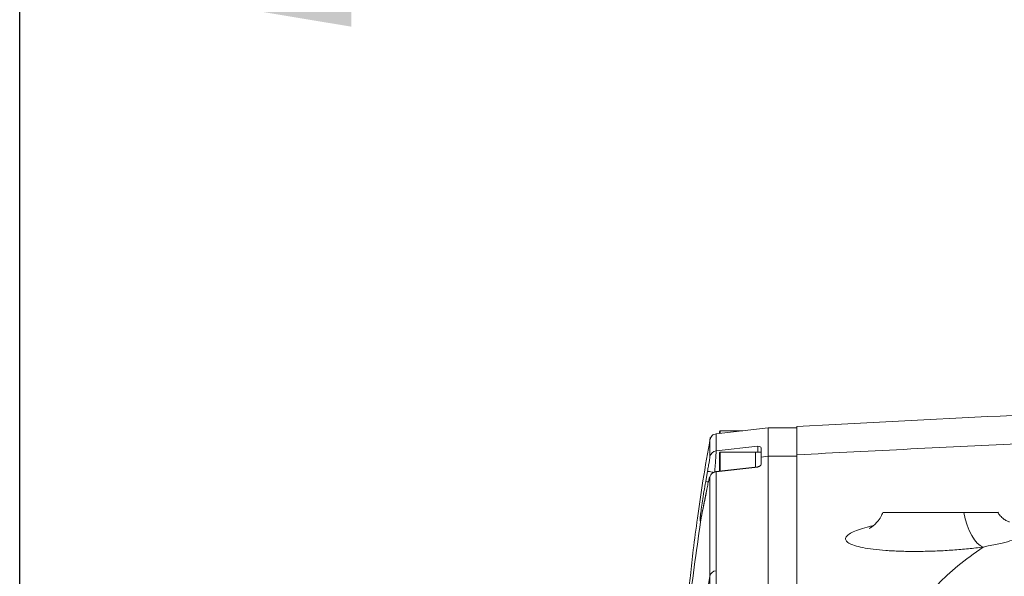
# Model space of a CAD drawing. Header units: millimetres. Extents: x 176 to 9387, y -11044 to -3322.
# Tile 54 of 256: x 1099 to 1237, y -4835 to -4757. Entities that reach past the tile are written whole.
import ezdxf

# ---------------------------------------------------------------- set-up
doc = ezdxf.new("R2010")
doc.units = ezdxf.units.MM
doc.header["$LTSCALE"] = 0.3175
doc.layers.add('1轮廓实线层', color=7, linetype='Continuous', lineweight=18)
doc.layers.add('7标注层', color=4, linetype='Continuous', lineweight=13)
doc.styles.add('标准汉字', font='gbenor.shx', dxfattribs={"bigfont": 'gbcbig.shx'})
doc.dimstyles.new('M1：18.5', dxfattribs={"dimscale": 18.5, "dimtxt": 3.5, "dimasz": 2.5, "dimexe": 2, "dimexo": 0, "dimgap": 1.5, "dimtad": 1, "dimdec": 4, "dimdsep": 46, "dimtxsty": '标准汉字', "dimcen": 5, "dimdle": 5, "dimclrd": 1, "dimclre": 1, "dimclrt": 256, "dimadec": 4, "dimazin": 2, "dimtfac": 1, "dimtdec": 4, "dimtmove": 2, "dimatfit": 3, "dimfxl": 1, "dimfrac": 2, "dimtolj": 1, "dimarcsym": 0})

# ---------------------------------------------------------------- blocks, each defined once
blk = doc.blocks.new('*D28')
at = {"layer": '7标注层', "color": 1, "lineweight": -2, "ltscale": 20, "transparency": 16777216}
for p, q in [((1099.47, -4969.55), (1099.47, -4713.53)), ((1292.85, -4797.72), (1292.85, -4713.53)), ((1145.72, -4750.53), (1246.6, -4750.53))]:
    blk.add_line(p, q, dxfattribs=at)
at = {"layer": '7标注层', "color": 1, "transparency": 16777216}
for points in [[(1145.72, -4742.82), (1145.72, -4758.23), (1099.47, -4750.53)], [(1246.6, -4758.23), (1246.6, -4742.82), (1292.85, -4750.53)]]:
    blk.add_solid(points, dxfattribs=at)
at = {"layer": 'Defpoints', "color": 0, "transparency": 16777216}
for p in [(1292.85, -4750.53), (1292.85, -4797.72), (1099.47, -4969.55)]:
    blk.add_point(p, dxfattribs=at)
at = {"layer": '7标注层', "transparency": 16777216, "insert": (1196.16, -4690.96), "char_height": 64.75, "attachment_point": 5, "style": '标准汉字'}
blk.add_mtext('\\A1;193', dxfattribs=at)

msp = doc.modelspace()

# ---------------------------------------------------------------- linework, layer by layer
at = {"layer": '1轮廓实线层', "ltscale": 20}
for p, q in [((1196.59246, -4814.97545), (1203.85142, -4814.16888)), ((1203.85142, -4814.16888), (1196.60183, -4814.97438)), ((1197.05142, -4814.9255), (1197.05142, -4814.6611)), ((1200.32138, -4814.56108), (1197.15142, -4814.56108)), ((1197.15142, -4814.56108), (1197.15142, -4814.91442)), ((1203.85142, -4814.16648), (1203.85142, -4818.12651)), ((1207.85142, -4814.16888), (1203.85142, -4814.16888)), ((1207.85142, -4813.95335), (1207.85142, -4817.91324)), ((1207.85142, -4814.16578), (1207.85142, -4818.12651)), ((1195.71828, -4815.80157), (1195.71793, -4815.81218)), ((1196.59245, -4814.97545), (1196.59228, -4814.97962)), ((1196.59493, -4814.97521), (1196.59246, -4814.97545)), ((1196.60183, -4814.97438), (1196.59493, -4814.97521)), ((1202.40656, -4816.71889), (1196.58322, -4817.37346)), ((1202.85142, -4818.23523), (1202.85142, -4816.93549)), ((1197.05142, -4820.1545), (1197.05142, -4817.66112)), ((1202.05142, -4817.5611), (1197.15142, -4817.5611)), ((1197.15142, -4817.5611), (1197.15142, -4820.14925)), ((1202.85142, -4817.5611), (1202.05142, -4817.5611)), ((1202.05142, -4819.58361), (1202.05142, -4817.5611)), ((1202.85142, -4819.22848), (1202.85142, -4817.5611)), ((1203.85142, -4818.12651), (1202.85142, -4818.23523)), ((1202.85142, -4819.24052), (1202.85142, -4818.23523)), ((1203.85142, -4818.12651), (1203.85142, -4856.75938)), ((1207.85142, -4818.12651), (1203.85142, -4818.12651)), ((1207.85142, -4817.91324), (1207.85142, -4856.5448)), ((1207.85142, -4818.12651), (1207.85142, -4856.75938)), ((1195.38098, -4820.20409), (1195.12357, -4821.63746)), ((1202.40646, -4819.58504), (1196.55975, -4820.22674)), ((1196.56855, -4820.21875), (1196.57502, -4820.2805)), ((1196.57502, -4820.2805), (1202.40656, -4819.63785)), ((1202.58522, -4819.51697), (1202.39175, -4819.5507)), ((1194.54342, -4826.41919), (1194.53166, -4826.48058)), ((1219.85142, -4825.95332), (1231.11298, -4825.95332)), ((1231.11298, -4825.95332), (1235.85125, -4825.95332)), ((1195.70873, -4837.18521), (1195.70562, -4834.85265))]:
    msp.add_line(p, q, dxfattribs=at)
at = {"layer": '1轮廓实线层', "lineweight": 0, "ltscale": 20}
for points in [[(1195.38098, -4820.20409), (1195.40443, -4820.20838), (1195.46348, -4820.21911), (1195.55595, -4820.23604), (1195.67841, -4820.25845), (1195.82631, -4820.28539), (1195.99416, -4820.31615), (1196.17575, -4820.34929), (1196.26438, -4820.3655)], [(1195.12357, -4821.63746), (1195.14678, -4821.64152), (1195.20572, -4821.65189), (1195.29821, -4821.66822), (1195.42079, -4821.68991), (1195.4985, -4821.70362)], [(1231.11298, -4825.95332), (1231.31416, -4826.85096), (1231.56896, -4827.70045), (1231.87119, -4828.48115), (1232.21351, -4829.17411), (1232.58758, -4829.76241), (1232.98431, -4830.23186), (1233.39405, -4830.57089), (1233.80683, -4830.77128)]]:
    msp.add_lwpolyline(points, dxfattribs=at)
for centre, radius, start, end in [((1197.15142, -4814.66112), 0.1, 90, 180), ((1196.6882, -4818.36355), 0.99564, 96.052313, 168.8055124), ((1197.15142, -4817.66116), 0.1, 90, 180), ((1196.66114, -4821.25894), 0.97648, 126.1325516, 168.188073), ((1196.68295, -4821.28559), 1.01086, 96.1292765, 126.2405852), ((1196.67838, -4835.05776), 0.99415, 95.9468895, 168.0929614)]:
    msp.add_arc(centre, radius, start, end, dxfattribs=at)
at = {"layer": '1轮廓实线层', "ltscale": 20}
for points, knots in [([(1377.85142, -4813.95466), (1368.40791, -4813.45469), (1349.52587, -4812.45502), (1321.19473, -4811.28837), (1292.85142, -4810.78801), (1264.50812, -4811.28837), (1236.17697, -4812.45502), (1217.29494, -4813.45469), (1207.85142, -4813.95466)], [0, 0, 0, 0, 28.372143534, 56.729266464, 85.06809783, 113.406929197, 141.764052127, 170.13619566, 170.13619566, 170.13619566, 170.13619566]), ([(1195.76805, -4815.52179), (1195.41823, -4817.52586), (1194.76569, -4821.26405), (1193.99899, -4826.48647), (1193.42507, -4830.89341), (1193.01251, -4834.4787), (1192.70911, -4837.41052), (1192.47681, -4839.88217), (1192.2867, -4842.10392), (1192.11443, -4844.31395), (1191.9591, -4846.53398), (1191.80997, -4848.95273), (1191.67514, -4851.48841), (1191.54599, -4854.47272), (1191.43331, -4857.92818), (1191.39422, -4860.33815), (1191.37302, -4861.64505)], [0, 0, 0, 0, 5.47317588, 10.209099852, 14.198198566, 17.429851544, 19.929940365, 22.138136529, 24.187926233, 26.079488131, 28.35651385, 30.55635061, 33.388935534, 36.948543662, 41.268638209, 46.387041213, 46.387041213, 46.387041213, 46.387041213]), ([(1195.71793, -4815.81218), (1195.7178, -4815.81331), (1195.71732, -4815.8175), (1195.71685, -4816.01511), (1195.71533, -4816.61754), (1195.71278, -4817.65261), (1195.7115, -4818.17026)], [0, 0, 0, 0, 0.25743075, 0.957772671, 1.657789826, 2.358121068, 2.358121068, 2.358121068, 2.358121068]), ([(1196.59225, -4814.97545), (1196.37874, -4815.03912), (1195.95173, -4815.16646), (1195.79605, -4815.58406), (1195.71821, -4815.79287)], [0, 0, 0, 0, 0.668438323, 1.336905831, 1.336905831, 1.336905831, 1.336905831]), ([(1196.59228, -4814.97962), (1196.59187, -4814.97841), (1196.59101, -4814.97581), (1196.59017, -4815.19682), (1196.58826, -4815.80896), (1196.5849, -4816.85166), (1196.58322, -4817.37346)], [0, 0, 0, 0, 0.538545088, 1.158882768, 1.779733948, 2.401677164, 2.401677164, 2.401677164, 2.401677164]), ([(1207.85142, -4817.91324), (1218.4279, -4817.36619), (1239.57416, -4816.27243), (1271.30696, -4815.07682), (1300.78914, -4814.86153), (1327.99265, -4815.55567), (1352.92357, -4816.62168), (1369.54096, -4817.48266), (1377.85142, -4817.91324)], [0, 0, 0, 0, 31.775045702, 63.529929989, 95.265214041, 120.206808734, 145.163478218, 170.130781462, 170.130781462, 170.130781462, 170.130781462]), ([(1196.58322, -4817.37346), (1196.58153, -4817.46603), (1196.57816, -4817.65057), (1196.52843, -4818.37839), (1196.45519, -4819.31759), (1196.39458, -4820.02884), (1196.36433, -4820.38374)], [0, 0, 0, 0, 0.762227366, 1.519593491, 2.270694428, 3.018732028, 3.018732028, 3.018732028, 3.018732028]), ([(1202.40654, -4816.71877), (1202.40503, -4816.80183), (1202.40239, -4816.94599), (1202.39458, -4817.37801), (1202.39126, -4817.5611)], [0, 0, 0, 0, 0.4854194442, 0.8424714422, 0.8424714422, 0.8424714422, 0.8424714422]), ([(1202.85225, -4816.93549), (1202.81709, -4816.89208), (1202.74668, -4816.80515), (1202.52002, -4816.74759), (1202.40654, -4816.71877)], [0, 0, 0, 0, 0.2589980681, 0.5186611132, 0.5186611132, 0.5186611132, 0.5186611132]), ([(1195.7115, -4818.17026), (1195.70637, -4818.23258), (1195.69611, -4818.35726), (1195.61907, -4818.85068), (1195.511, -4819.48526), (1195.42436, -4819.96425), (1195.38098, -4820.20409)], [0, 0, 0, 0, 0.514344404, 1.029074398, 1.544399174, 2.061240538, 2.061240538, 2.061240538, 2.061240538]), ([(1196.56139, -4820.24188), (1196.56449, -4820.22624), (1196.56766, -4820.21029), (1196.56854, -4820.21859), (1196.56855, -4820.21875)], [0, 0, 0, 0, 0.03992495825, 0.04071954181, 0.04071954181, 0.04071954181, 0.04071954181]), ([(1202.40575, -4819.59994), (1202.40601, -4819.5895), (1202.40699, -4819.54998), (1202.40673, -4819.60053), (1202.40654, -4819.63773)], [0, 0, 0, 0, 0.0363875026, 0.1377157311, 0.1377157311, 0.1377157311, 0.1377157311]), ([(1202.40654, -4819.63773), (1202.51992, -4819.56906), (1202.74639, -4819.43191), (1202.81699, -4819.30426), (1202.85225, -4819.24052)], [0, 0, 0, 0, 0.3083980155, 0.616019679, 0.616019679, 0.616019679, 0.616019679]), ([(1195.12357, -4821.63746), (1195.04217, -4822.10861), (1194.87925, -4823.05155), (1194.67058, -4824.37999), (1194.50308, -4825.53171), (1194.3873, -4826.42606), (1194.32885, -4827.00241), (1194.33274, -4827.21222), (1194.39525, -4827.06792), (1194.48726, -4826.67194), (1194.53328, -4826.4739)], [0, 0, 0, 0, 0.800528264, 1.602128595, 2.40306629, 3.201691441, 3.99953144, 4.799289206, 5.60024938, 6.401666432, 6.401666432, 6.401666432, 6.401666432]), ([(1195.70534, -4821.05906), (1195.70371, -4821.03958), (1195.70045, -4821.00056), (1195.6743, -4821.04906), (1195.63423, -4821.17279), (1195.56372, -4821.43783), (1195.44946, -4821.92878), (1195.34715, -4822.43954), (1195.2959, -4822.69544)], [0, 0, 0, 0, 0.22502542, 0.450947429, 0.675973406, 0.902218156, 1.3522238, 1.804088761, 1.804088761, 1.804088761, 1.804088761]), ([(1195.70562, -4834.85265), (1195.70348, -4832.68566), (1195.6992, -4828.35171), (1195.70329, -4823.48993), (1195.70534, -4821.05906)], [0, 0, 0, 0, 6.8968413, 13.793593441, 13.793593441, 13.793593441, 13.793593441]), ([(1196.19114, -4820.40388), (1196.17101, -4820.38731), (1196.11928, -4820.34472), (1196.0994, -4820.42422), (1196.08725, -4820.47279)], [0, 0, 0, 0, 0.0875970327, 0.225090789, 0.225090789, 0.225090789, 0.225090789]), ([(1196.57538, -4834.06896), (1196.5725, -4831.90629), (1196.56674, -4827.58109), (1196.57226, -4822.71398), (1196.57502, -4820.2805)], [0, 0, 0, 0, 6.894467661, 13.788472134, 13.788472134, 13.788472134, 13.788472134]), ([(1195.29657, -4822.68829), (1195.20975, -4823.1326), (1195.04644, -4823.96837), (1194.79557, -4825.22709), (1194.59703, -4826.18881), (1194.47555, -4826.72286), (1194.41193, -4827.00895), (1194.38918, -4827.10989), (1194.38592, -4827.12485), (1194.38467, -4827.13006), (1194.38447, -4827.13094), (1194.3844, -4827.13122), (1194.3844, -4827.13122), (1194.3844, -4827.13122)], [0, 0, 0, 0, 1.006708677, 1.893646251, 3.229256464, 4.06266316, 4.464954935, 4.50816887, 4.531151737, 4.533851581, 4.535434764, 4.535830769, 4.535873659, 4.535873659, 4.535873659, 4.535873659]), ([(1195.2959, -4822.69544), (1195.21962, -4823.08603), (1195.06769, -4823.86397), (1194.85965, -4824.91033), (1194.67481, -4825.82208), (1194.58039, -4826.25693), (1194.53328, -4826.4739)], [0, 0, 0, 0, 0.969149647, 1.93025831, 2.894519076, 3.854750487, 3.854750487, 3.854750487, 3.854750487]), ([(1358.77932, -4850.0268), (1358.46459, -4849.1885), (1357.83465, -4847.51069), (1356.36993, -4844.89291), (1354.36264, -4842.19043), (1351.65745, -4839.39175), (1348.55096, -4836.83799), (1345.26899, -4834.56173), (1341.96734, -4832.59961), (1337.99884, -4830.61321), (1333.72643, -4828.82433), (1329.31101, -4827.25258), (1324.92084, -4825.92286), (1320.02498, -4824.69433), (1314.62246, -4823.61481), (1309.33882, -4822.82151), (1304.29346, -4822.28867), (1299.67414, -4821.9614), (1294.70211, -4821.78165), (1289.44501, -4821.81504), (1284.18517, -4822.06802), (1279.2496, -4822.50048), (1274.68958, -4823.06818), (1269.65999, -4823.88193), (1264.43176, -4824.98611), (1259.0404, -4826.42809), (1254.17516, -4828.0043), (1249.83802, -4829.68265), (1246.13944, -4831.37629), (1242.9835, -4833.06035), (1239.9896, -4834.88143), (1237.20347, -4836.82186), (1234.71188, -4838.87489), (1232.21168, -4841.3018), (1229.93052, -4844.05945), (1228.05052, -4847.11159), (1227.29918, -4849.05505), (1226.92354, -4850.02668)], [0, 0, 0, 0, 7.012767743, 14.035804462, 21.056023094, 28.066679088, 35.069045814, 39.583741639, 44.108862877, 48.624550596, 53.126386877, 56.248356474, 59.375411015, 62.489784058, 65.42827282, 68.364221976, 70.458868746, 72.560601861, 74.653582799, 77.068858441, 79.485546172, 81.686967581, 83.897328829, 86.100377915, 89.453599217, 92.811006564, 96.607434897, 100.42044138, 104.252748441, 108.090648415, 111.908074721, 116.863291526, 121.822076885, 126.779425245, 134.89319642, 143.011753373, 151.128644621, 151.128644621, 151.128644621, 151.128644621]), ([(1194.53328, -4826.4739), (1193.92158, -4830.67901), (1192.69963, -4839.07936), (1191.63651, -4851.77073), (1191.44633, -4860.24614), (1191.35122, -4864.48426)], [0, 0, 0, 0, 12.74931884, 25.468767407, 38.190675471, 38.190675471, 38.190675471, 38.190675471]), ([(1219.82993, -4825.93675), (1219.74263, -4826.14316), (1219.52798, -4826.65068), (1219.04897, -4827.27568), (1218.53917, -4827.78498), (1218.14299, -4828.07757), (1217.91695, -4828.20361), (1217.91862, -4828.20211), (1217.91931, -4828.20148)], [0, 0, 0, 0, 0.426385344, 1.048345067, 1.613262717, 2.139049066, 2.665326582, 3.037715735, 3.037715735, 3.037715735, 3.037715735]), ([(1237.47891, -4827.26664), (1237.35166, -4827.22782), (1237.08441, -4827.14629), (1236.68046, -4826.87712), (1236.23279, -4826.49315), (1235.96023, -4826.09046), (1235.84279, -4825.91696)], [0, 0, 0, 0, 0.580549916, 1.219222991, 1.767976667, 2.183419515, 2.183419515, 2.183419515, 2.183419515]), ([(1233.80683, -4830.77128), (1233.70279, -4830.78503), (1233.45006, -4830.81842), (1232.52281, -4830.93371), (1230.96573, -4831.09578), (1228.77119, -4831.25887), (1226.53662, -4831.35943), (1224.31362, -4831.396), (1222.18435, -4831.36215), (1220.20553, -4831.26045), (1218.45279, -4831.08937), (1216.97547, -4830.85682), (1215.82868, -4830.56629), (1215.03713, -4830.23164), (1214.62973, -4829.85915), (1214.59633, -4829.466), (1214.94502, -4829.06028), (1215.62983, -4828.65732), (1216.66325, -4828.26881), (1217.63223, -4827.97833), (1218.32863, -4827.83246), (1218.49846, -4827.79689)], [0, 0, 0, 0, 0.227984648, 0.553792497, 1.996101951, 3.438520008, 4.914131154, 6.389799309, 7.886921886, 9.38402218, 10.882897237, 12.381622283, 13.860269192, 15.338720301, 16.781432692, 18.223941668, 19.626155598, 21.028249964, 22.397014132, 23.765756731, 24.207211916, 24.207211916, 24.207211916, 24.207211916]), ([(1239.49972, -4827.43699), (1239.50041, -4827.43807), (1239.6608, -4827.68725), (1239.69618, -4828.35746), (1238.99246, -4829.24306), (1237.93585, -4829.83264), (1236.47142, -4830.2434), (1235.04213, -4830.49046), (1234.0409, -4830.71807), (1233.80683, -4830.77128)], [0, 0, 0, 0, 0.007355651, 1.709661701, 3.01539687, 4.386256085, 5.698490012, 7.115705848, 7.548121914, 7.548121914, 7.548121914, 7.548121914]), ([(1221.59397, -4845.32685), (1221.86875, -4844.58214), (1222.41829, -4843.09276), (1223.67176, -4840.78122), (1225.3033, -4838.40589), (1227.45376, -4835.94707), (1230.13212, -4833.40904), (1232.58087, -4831.65129), (1233.80683, -4830.77128)], [0, 0, 0, 0, 3.20838236, 6.41664224, 9.635344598, 12.853805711, 16.10885083, 19.37236373, 19.37236373, 19.37236373, 19.37236373]), ([(1195.70562, -4834.85265), (1194.84702, -4839.3747), (1193.13432, -4848.3951), (1191.67809, -4862.07495), (1191.44838, -4871.21233), (1191.3336, -4875.77779)], [0, 0, 0, 0, 13.804302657, 27.536200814, 41.248708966, 41.248708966, 41.248708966, 41.248708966]), ([(1196.57538, -4834.06896), (1196.57607, -4834.46039), (1196.57747, -4835.24349), (1196.57885, -4836.01154), (1196.57954, -4836.39569)], [0, 0, 0, 0, 1.162995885, 2.326730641, 2.326730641, 2.326730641, 2.326730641])]:
    msp.add_open_spline(points, degree=3, knots=knots, dxfattribs=at)

# ---------------------------------------------------------------- dimensions: what is measured, and where the dimension line sits
at = {"layer": '7标注层', "ltscale": 20}
dim = msp.add_linear_dim(base=(1292.85142, -4750.52564), p1=(1099.47228, -4969.54634), p2=(1292.85142, -4797.72094), dimstyle='M1：18.5', override={"dimdec": 0, "dimsah": 1, "dimtzin": 8}, dxfattribs=at)
dim.commit()
dim.dimension.update_dxf_attribs({"geometry": '*D28', "text_midpoint": (1196.16185, -4690.95834), "dimtype": 160})

doc.saveas('drawing.dxf')
